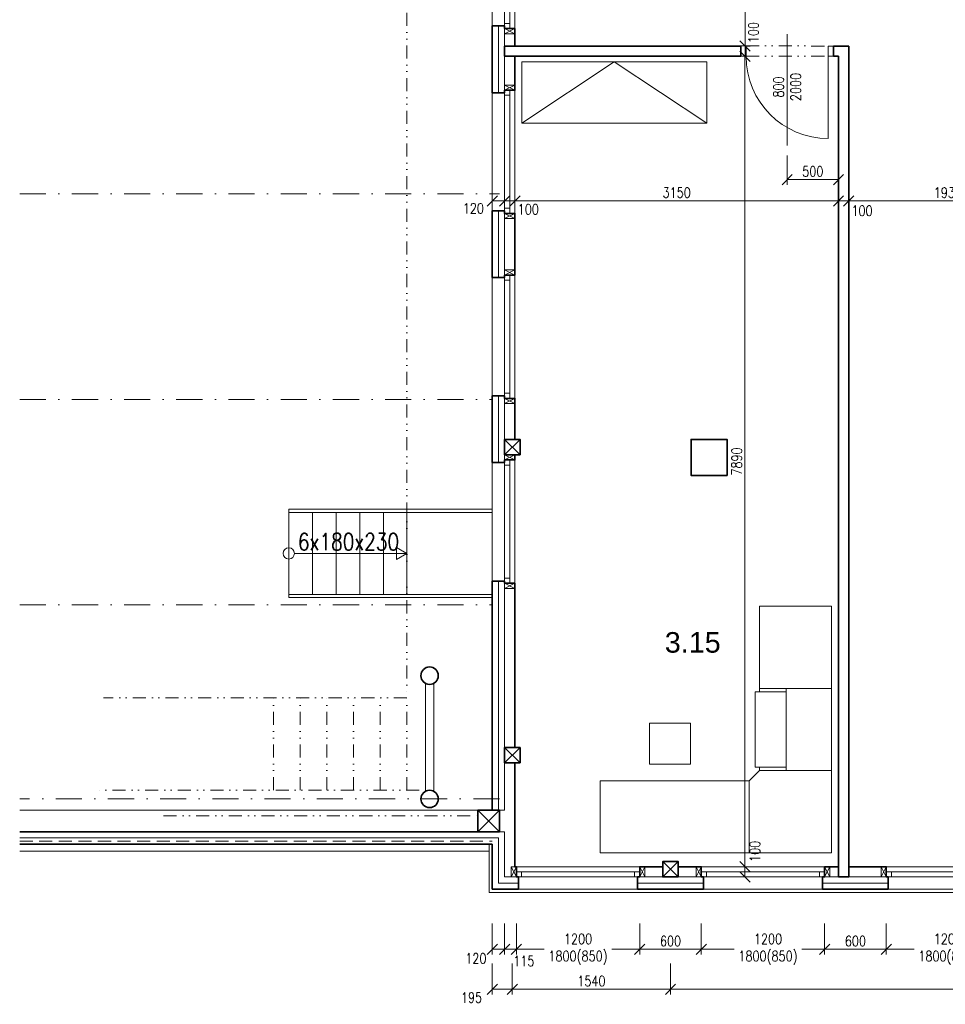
# Model space of a CAD drawing. Header units: millimetres. Extents: x -485339 to 286898, y -1189934 to 1602269.
# Tile 39 of 230: x -75174 to -66166, y -1129477 to -1119891. Entities that reach past the tile are written whole.
import ezdxf

# ---------------------------------------------------------------- set-up
doc = ezdxf.new("R2010")
doc.units = ezdxf.units.MM
doc.header["$LTSCALE"] = 10
for name, pattern in [('DASHDOT', [25.4, 12.7, -6.35, 0, -6.35]), ('DĚLICÍ2', [15.875, 6.35, -3.175, 0, -3.175, 0, -3.175]), ('ČÁRKOVANÁ2', [9.525, 6.35, -3.175])]:
    doc.linetypes.add(name, pattern=pattern)
doc.layers.get('Defpoints').update_dxf_attribs({"lineweight": 0})
for name, color, linetype, lineweight in [('A_vybavení', 252, 'Continuous', 18), ('N_dveře', 10, 'Continuous', 18), ('N_kóty', 10, 'Continuous', 18), ('N_okna', 10, 'Continuous', 18), ('N_okna_konst_prof', 10, 'Continuous', 18), ('N_popis_otvory', 10, 'Continuous', 18), ('N_čáry_obrys', 10, 'Continuous', 35), ('N_čáry_obv.plášt', 212, 'Continuous', 18), ('N_čáry_obv.plášt_obrys', 212, 'Continuous', 35), ('N_čáry_plné', 10, 'Continuous', 18), ('St__otvory_dveře', 40, 'Continuous', 18), ('St_kóty', 132, 'Continuous', 18), ('St_lehký obvodový plášť', 152, 'Continuous', 18), ('St_plocha_místnosti', 250, 'Continuous', 18), ('St_popis', 250, 'Continuous', 18), ('St_sloupy_konstrukce haly', 5, 'Continuous', 35), ('St_sloupy_opláštění_půdorys', 25, 'Continuous', 35), ('St_čáry_nad', 250, 'DĚLICÍ2', 18), ('St_čáry_obrys', 5, 'Continuous', 35), ('St_čáry_osy', 250, 'DASHDOT', 18), ('St_čáry_plné', 250, 'Continuous', 18), ('St_čáry_pod', 250, 'ČÁRKOVANÁ2', 18)]:
    doc.layers.add(name, color=color, linetype=linetype, lineweight=lineweight)
doc.styles.add('Andy', font='arial.ttf')
doc.styles.get("Standard").update_dxf_attribs({"font": 'simplex.shx', "width": 0.8})
doc.linetypes.add('ZIGZAG', pattern='A,0.00254,-5.08,[131,ltypeshp.shx,S=5.08,R=0,X=-5.08,Y=0],-10.16,[131,ltypeshp.shx,S=5.08,R=180,X=5.08,Y=0],-5.08', length=20.32254)
doc.dimstyles.new('stavebníM50 vnitřní', dxfattribs={"dimtxt": 100, "dimasz": 100, "dimexe": 50, "dimexo": 100, "dimgap": 30, "dimtad": 1, "dimdec": 0, "dimtxsty": 'Standard', "dimblk": 'OBLIQUE', "dimcen": 2.5, "dimclrd": 256, "dimclre": 256, "dimclrt": 256, "dimadec": 0, "dimazin": 0, "dimtfac": 1, "dimtdec": 0, "dimtmove": 2, "dimatfit": 2, "dimldrblk": 'OBLIQUE', "dimfxl": 250, "dimfxlon": 1, "dimlwd": -1, "dimlwe": -1, "dimarcsym": 0})

# ---------------------------------------------------------------- blocks, each defined once
blk = doc.blocks.new('G$C2A6251B2')
at = {"layer": 'St_lehký obvodový plášť', "color": 0, "ltscale": 2}
for points in [[(0, -50), (1200, -50), (1200, 0), (0, 0)], [(0, -50), (50, -50), (50, 0), (0, 0)], [(1200, -50), (1150, -50), (1150, 0), (1200, 0)]]:
    blk.add_lwpolyline(points, close=True, dxfattribs=at)
blk = doc.blocks.new('G$CBB62DE26')
at = {"layer": 'St_sloupy_opláštění_půdorys', "ltscale": 2}
blk.add_lwpolyline([(-75, -150), (75, -150), (75, 0), (-75, 0)], close=True, dxfattribs=at)
for points in [[(-75, 0), (75, -150)], [(75, 0), (-75, -150)]]:
    blk.add_lwpolyline(points, dxfattribs=at)
blk = doc.blocks.new('G$CC1796412')
at = {"layer": 'St__otvory_dveře', "color": 0, "ltscale": 2}
blk.add_lwpolyline([(850, 0.8), (850, 800.8)], dxfattribs=at)
at = {"layer": 'St__otvory_dveře', "ltscale": 2}
for points in [[(50, 0), (0, 0), (0, -100), (50, -100)], [(900, 0.8), (850, 0.8), (850, -99.2), (900, -99.2)]]:
    blk.add_lwpolyline(points, close=True, dxfattribs=at)
at = {"layer": 'St__otvory_dveře', "linetype": 'DĚLICÍ2', "ltscale": 2}
for points in [[(50, 0), (850, 0.8)], [(50, -100), (850, -99.2)]]:
    blk.add_lwpolyline(points, dxfattribs=at)
at = {"layer": 'St__otvory_dveře', "color": 0, "ltscale": 2}
blk.add_arc((850, 0.8), 800, 90, 180, dxfattribs=at)
blk = doc.blocks.new('G$C08AFE675')
at = {"layer": 'St_sloupy_konstrukce haly', "color": 250, "lineweight": 18, "ltscale": 2}
for points in [[(-525, 40), (525, 40)], [(-525, -40), (525, -40)]]:
    blk.add_lwpolyline(points, dxfattribs=at)
at = {"layer": 'St_sloupy_konstrukce haly', "ltscale": 2}
for centre in [(-600, 0), (600, 0)]:
    blk.add_circle(centre, 85, dxfattribs=at)
blk = doc.blocks.new('G$C0F2906C7')
at = {"layer": 'St_sloupy_opláštění_půdorys', "ltscale": 2}
blk.add_lwpolyline([(-105, -105), (105, -105), (105, 105), (-105, 105)], close=True, dxfattribs=at)
for points in [[(-105, 105), (105, -105)], [(105, 105), (-105, -105)]]:
    blk.add_lwpolyline(points, dxfattribs=at)
blk = doc.blocks.new('_OBLIQUE')
at = {"color": 0, "linetype": 'ByBlock'}
blk.add_line((-0.5, -0.5), (0.5, 0.5), dxfattribs=at)
blk = doc.blocks.new('*D6442')
at = {"layer": 'Defpoints', "color": 0}
for p in [(-67624.9, -1118107.2), (-68154.9, -1120147.2), (-68114.9, -1120147.2)]:
    blk.add_point(p, dxfattribs=at)
at = {"layer": 'St_kóty'}
for p, q in [((-67864.9, -1118107.2), (-68164.9, -1118107.2)), ((-68114.9, -1118107.2), (-68114.9, -1120147.2)), ((-68114.9, -1120147.2), (-68064.9, -1120147.2))]:
    blk.add_line(p, q, dxfattribs=at)
at = {"layer": 'St_kóty', "linetype": 'ByBlock', "xscale": 100, "yscale": 100, "zscale": 100}
for p, rotation in [((-68114.9, -1118107.2), 90), ((-68114.9, -1120147.2), 270)]:
    blk.add_blockref('_OBLIQUE', p, dxfattribs=dict(at, rotation=rotation))
at = {"layer": 'St_kóty', "insert": (-68194.9, -1119127.2), "char_height": 100, "attachment_point": 5, "rotation": 90}
blk.add_mtext('2040', dxfattribs=at)
blk = doc.blocks.new('*D6443')
at = {"layer": 'Defpoints', "color": 0}
for p in [(-68154.9, -1120147.2), (-68154.9, -1120247.2), (-68114.9, -1120247.2)]:
    blk.add_point(p, dxfattribs=at)
at = {"layer": 'St_kóty'}
for p, q in [((-68114.9, -1120147.2), (-68064.9, -1120147.2)), ((-68114.9, -1120147.2), (-68114.9, -1120247.2)), ((-68114.9, -1120247.2), (-68064.9, -1120247.2))]:
    blk.add_line(p, q, dxfattribs=at)
at = {"layer": 'St_kóty', "linetype": 'ByBlock', "xscale": 100, "yscale": 100, "zscale": 100}
for p, rotation in [((-68114.9, -1120147.2), 90), ((-68114.9, -1120247.2), 270)]:
    blk.add_blockref('_OBLIQUE', p, dxfattribs=dict(at, rotation=rotation))
at = {"layer": 'St_kóty', "insert": (-68032.5, -1120016.1), "char_height": 100, "attachment_point": 5, "rotation": 90}
blk.add_mtext('100', dxfattribs=at)
blk = doc.blocks.new('*D6444')
at = {"layer": 'Defpoints', "color": 0}
for p in [(-68154.9, -1120247.2), (-68766.1, -1128137.2), (-68115.9, -1128137.2)]:
    blk.add_point(p, dxfattribs=at)
at = {"layer": 'St_kóty'}
for p, q in [((-68115.9, -1120247.2), (-68065.9, -1120247.2)), ((-68115.9, -1120247.2), (-68115.9, -1128137.2)), ((-68365.9, -1128137.2), (-68065.9, -1128137.2))]:
    blk.add_line(p, q, dxfattribs=at)
at = {"layer": 'St_kóty', "linetype": 'ByBlock', "xscale": 100, "yscale": 100, "zscale": 100}
for p, rotation in [((-68115.9, -1120247.2), 90), ((-68115.9, -1128137.2), 270)]:
    blk.add_blockref('_OBLIQUE', p, dxfattribs=dict(at, rotation=rotation))
at = {"layer": 'St_kóty', "insert": (-68195.9, -1124192.2), "char_height": 100, "attachment_point": 5, "rotation": 90}
blk.add_mtext('7890', dxfattribs=at)
blk = doc.blocks.new('*D6445')
at = {"layer": 'Defpoints', "color": 0}
for p in [(-68766.1, -1128137.2), (-68765.1, -1128237.2), (-68115.9, -1128237.2)]:
    blk.add_point(p, dxfattribs=at)
at = {"layer": 'St_kóty'}
for p, q in [((-68365.9, -1128137.2), (-68065.9, -1128137.2)), ((-68115.9, -1128137.2), (-68115.9, -1128237.2)), ((-68365.9, -1128237.2), (-68065.9, -1128237.2))]:
    blk.add_line(p, q, dxfattribs=at)
at = {"layer": 'St_kóty', "linetype": 'ByBlock', "xscale": 100, "yscale": 100, "zscale": 100}
for p, rotation in [((-68115.9, -1128137.2), 90), ((-68115.9, -1128237.2), 270)]:
    blk.add_blockref('_OBLIQUE', p, dxfattribs=dict(at, rotation=rotation))
at = {"layer": 'St_kóty', "insert": (-68018.3, -1127987.3), "char_height": 100, "attachment_point": 5, "rotation": 90}
blk.add_mtext('100', dxfattribs=at)
blk = doc.blocks.new('*D6446')
at = {"layer": 'Defpoints', "color": 0}
for p in [(-67704.9, -1121114.5), (-67204.9, -1121114.5), (-67204.9, -1121448.2)]:
    blk.add_point(p, dxfattribs=at)
at = {"layer": 'St_kóty'}
for p, q in [((-67704.9, -1121214.5), (-67704.9, -1121498.2)), ((-67204.9, -1121214.5), (-67204.9, -1121498.2)), ((-67704.9, -1121448.2), (-67204.9, -1121448.2))]:
    blk.add_line(p, q, dxfattribs=at)
at = {"layer": 'St_kóty', "linetype": 'ByBlock', "xscale": 100, "yscale": 100, "zscale": 100, "rotation": 180}
blk.add_blockref('_OBLIQUE', (-67704.9, -1121448.2), dxfattribs=at)
at = {"layer": 'St_kóty', "linetype": 'ByBlock', "xscale": 100, "yscale": 100, "zscale": 100}
blk.add_blockref('_OBLIQUE', (-67204.9, -1121448.2), dxfattribs=at)
at = {"layer": 'St_kóty', "insert": (-67454.9, -1121368.2), "char_height": 100, "attachment_point": 5}
blk.add_mtext('500', dxfattribs=at)
blk = doc.blocks.new('*D6447')
at = {"layer": 'Defpoints', "color": 0}
for p in [(-70354.9, -1121587.2), (-70354.9, -1121654.8), (-70454.9, -1121752.2)]:
    blk.add_point(p, dxfattribs=at)
at = {"layer": 'St_kóty'}
for p, q in [((-70454.9, -1121654.8), (-70454.9, -1121604.8)), ((-70454.9, -1121654.8), (-70354.9, -1121654.8)), ((-70354.9, -1121654.8), (-70354.9, -1121704.8))]:
    blk.add_line(p, q, dxfattribs=at)
at = {"layer": 'St_kóty', "linetype": 'ByBlock', "xscale": 100, "yscale": 100, "zscale": 100, "rotation": 180}
blk.add_blockref('_OBLIQUE', (-70454.9, -1121654.8), dxfattribs=at)
at = {"layer": 'St_kóty', "linetype": 'ByBlock', "xscale": 100, "yscale": 100, "zscale": 100}
blk.add_blockref('_OBLIQUE', (-70354.9, -1121654.8), dxfattribs=at)
at = {"layer": 'St_kóty', "insert": (-70224.2, -1121737), "char_height": 100, "attachment_point": 5}
blk.add_mtext('100', dxfattribs=at)
blk = doc.blocks.new('*D6448')
at = {"layer": 'Defpoints', "color": 0}
for p in [(-67204.9, -1120247.2), (-70354.9, -1121587.2), (-67204.9, -1121654.8)]:
    blk.add_point(p, dxfattribs=at)
at = {"layer": 'St_kóty'}
for p, q in [((-67204.9, -1121404.8), (-67204.9, -1121704.8)), ((-70354.9, -1121654.8), (-70354.9, -1121704.8)), ((-70354.9, -1121654.8), (-67204.9, -1121654.8))]:
    blk.add_line(p, q, dxfattribs=at)
at = {"layer": 'St_kóty', "linetype": 'ByBlock', "xscale": 100, "yscale": 100, "zscale": 100, "rotation": 180}
blk.add_blockref('_OBLIQUE', (-70354.9, -1121654.8), dxfattribs=at)
at = {"layer": 'St_kóty', "linetype": 'ByBlock', "xscale": 100, "yscale": 100, "zscale": 100}
blk.add_blockref('_OBLIQUE', (-67204.9, -1121654.8), dxfattribs=at)
at = {"layer": 'St_kóty', "insert": (-68779.9, -1121574.8), "char_height": 100, "attachment_point": 5}
blk.add_mtext('3150', dxfattribs=at)
blk = doc.blocks.new('*D6449')
at = {"layer": 'Defpoints', "color": 0}
for p in [(-67104.9, -1120147.2), (-67204.9, -1120247.2), (-67104.9, -1121654.8)]:
    blk.add_point(p, dxfattribs=at)
at = {"layer": 'St_kóty'}
for p, q in [((-67204.9, -1121404.8), (-67204.9, -1121704.8)), ((-67104.9, -1121404.8), (-67104.9, -1121704.8)), ((-67204.9, -1121654.8), (-67104.9, -1121654.8))]:
    blk.add_line(p, q, dxfattribs=at)
at = {"layer": 'St_kóty', "linetype": 'ByBlock', "xscale": 100, "yscale": 100, "zscale": 100, "rotation": 180}
blk.add_blockref('_OBLIQUE', (-67204.9, -1121654.8), dxfattribs=at)
at = {"layer": 'St_kóty', "linetype": 'ByBlock', "xscale": 100, "yscale": 100, "zscale": 100}
blk.add_blockref('_OBLIQUE', (-67104.9, -1121654.8), dxfattribs=at)
at = {"layer": 'St_kóty', "insert": (-66975.9, -1121750.4), "char_height": 100, "attachment_point": 5}
blk.add_mtext('100', dxfattribs=at)
blk = doc.blocks.new('*D6450')
at = {"layer": 'Defpoints', "color": 0}
for p in [(-67104.9, -1120147.2), (-65175.3, -1120207.2), (-65175.3, -1121654.8)]:
    blk.add_point(p, dxfattribs=at)
at = {"layer": 'St_kóty'}
for p, q in [((-67104.9, -1121404.8), (-67104.9, -1121704.8)), ((-65175.3, -1121404.8), (-65175.3, -1121704.8)), ((-67104.9, -1121654.8), (-65175.3, -1121654.8))]:
    blk.add_line(p, q, dxfattribs=at)
at = {"layer": 'St_kóty', "linetype": 'ByBlock', "xscale": 100, "yscale": 100, "zscale": 100, "rotation": 180}
blk.add_blockref('_OBLIQUE', (-67104.9, -1121654.8), dxfattribs=at)
at = {"layer": 'St_kóty', "linetype": 'ByBlock', "xscale": 100, "yscale": 100, "zscale": 100}
blk.add_blockref('_OBLIQUE', (-65175.3, -1121654.8), dxfattribs=at)
at = {"layer": 'St_kóty', "insert": (-66140.1, -1121574.8), "char_height": 100, "attachment_point": 5}
blk.add_mtext('1930', dxfattribs=at)
blk = doc.blocks.new('*D6499')
at = {"layer": 'Defpoints', "color": 0}
for p in [(-68540.1, -1128237.2), (-67340.1, -1128262.2), (-68540.1, -1128940.6)]:
    blk.add_point(p, dxfattribs=at)
at = {"layer": 'St_kóty'}
for p, q in [((-68540.1, -1128690.6), (-68540.1, -1128990.6)), ((-67340.1, -1128690.6), (-67340.1, -1128990.6)), ((-68540.1, -1128940.6), (-68220.1, -1128940.6)), ((-67340.1, -1128940.6), (-67562, -1128940.6))]:
    blk.add_line(p, q, dxfattribs=at)
at = {"layer": 'St_kóty', "linetype": 'ByBlock', "xscale": 100, "yscale": 100, "zscale": 100, "rotation": 180}
blk.add_blockref('_OBLIQUE', (-68540.1, -1128940.6), dxfattribs=at)
at = {"layer": 'St_kóty', "linetype": 'ByBlock', "xscale": 100, "yscale": 100, "zscale": 100}
blk.add_blockref('_OBLIQUE', (-67340.1, -1128940.6), dxfattribs=at)
at = {"layer": 'St_kóty', "insert": (-67891.1, -1128940.6), "char_height": 100, "attachment_point": 5}
blk.add_mtext('1200\\P1800(850)', dxfattribs=at)
blk = doc.blocks.new('*D6500')
at = {"layer": 'Defpoints', "color": 0}
for p in [(-69140.1, -1128237.2), (-68540.1, -1128237.2), (-69140.1, -1128940.6)]:
    blk.add_point(p, dxfattribs=at)
at = {"layer": 'St_kóty'}
for p, q in [((-69140.1, -1128690.6), (-69140.1, -1128990.6)), ((-68540.1, -1128690.6), (-68540.1, -1128990.6)), ((-68540.1, -1128940.6), (-69140.1, -1128940.6))]:
    blk.add_line(p, q, dxfattribs=at)
at = {"layer": 'St_kóty', "linetype": 'ByBlock', "xscale": 100, "yscale": 100, "zscale": 100, "rotation": 180}
blk.add_blockref('_OBLIQUE', (-69140.1, -1128940.6), dxfattribs=at)
at = {"layer": 'St_kóty', "linetype": 'ByBlock', "xscale": 100, "yscale": 100, "zscale": 100}
blk.add_blockref('_OBLIQUE', (-68540.1, -1128940.6), dxfattribs=at)
at = {"layer": 'St_kóty', "insert": (-68840.1, -1128860.6), "char_height": 100, "attachment_point": 5}
blk.add_mtext('600', dxfattribs=at)
blk = doc.blocks.new('*D6501')
at = {"layer": 'Defpoints', "color": 0}
for p in [(-70340.1, -1128262.2), (-69140.1, -1128262.2), (-70340.1, -1128940.6)]:
    blk.add_point(p, dxfattribs=at)
at = {"layer": 'St_kóty'}
for p, q in [((-70340.1, -1128690.6), (-70340.1, -1128990.6)), ((-69140.1, -1128690.6), (-69140.1, -1128990.6)), ((-70340.1, -1128940.6), (-70069.2, -1128940.6)), ((-69140.1, -1128940.6), (-69411.1, -1128940.6))]:
    blk.add_line(p, q, dxfattribs=at)
at = {"layer": 'St_kóty', "linetype": 'ByBlock', "xscale": 100, "yscale": 100, "zscale": 100, "rotation": 180}
blk.add_blockref('_OBLIQUE', (-70340.1, -1128940.6), dxfattribs=at)
at = {"layer": 'St_kóty', "linetype": 'ByBlock', "xscale": 100, "yscale": 100, "zscale": 100}
blk.add_blockref('_OBLIQUE', (-69140.1, -1128940.6), dxfattribs=at)
at = {"layer": 'St_kóty', "insert": (-69740.1, -1128940.6), "char_height": 100, "attachment_point": 5}
blk.add_mtext('1200\\P1800(850)', dxfattribs=at)
blk = doc.blocks.new('*D6504')
at = {"layer": 'Defpoints', "color": 0}
for p in [(-68840.1, -1128162.2), (-61390.3, -1128162.2), (-61390.3, -1129330.1)]:
    blk.add_point(p, dxfattribs=at)
at = {"layer": 'St_kóty'}
for p, q in [((-68840.1, -1129080.1), (-68840.1, -1129380.1)), ((-61390.3, -1129080.1), (-61390.3, -1129380.1)), ((-68840.1, -1129330.1), (-61390.3, -1129330.1))]:
    blk.add_line(p, q, dxfattribs=at)
at = {"layer": 'St_kóty', "linetype": 'ByBlock', "xscale": 100, "yscale": 100, "zscale": 100, "rotation": 180}
blk.add_blockref('_OBLIQUE', (-68840.1, -1129330.1), dxfattribs=at)
at = {"layer": 'St_kóty', "linetype": 'ByBlock', "xscale": 100, "yscale": 100, "zscale": 100}
blk.add_blockref('_OBLIQUE', (-61390.3, -1129330.1), dxfattribs=at)
at = {"layer": 'St_kóty', "insert": (-65115.2, -1129250.1), "char_height": 100, "attachment_point": 5}
blk.add_mtext('7450', dxfattribs=at)
blk = doc.blocks.new('G$C5984D2B0')
at = {"layer": 'A_vybavení', "linetype": 'Continuous'}
for p, q in [((-2250, 0), (0, 0)), ((-2250, -700), (-2250, 0)), ((-2250, -700), (-2250, 0)), ((-800, -700), (-800, 0)), ((-800, 0), (-800, -700)), ((0, -800), (0, 0)), ((-800, -700), (-2250, -700)), ((-800, -700), (-700, -800)), ((-440.612934, -832.319942), (-741.008501, -832.319942)), ((-741.008501, -1567.680059), (-741.008501, -832.319942)), ((-700, -800), (0, -800)), ((0, -800), (-700, -800)), ((-700, -832.319942), (-700, -800)), ((-440.612934, -1600), (-440.612934, -800)), ((0, -800), (0, -2400)), ((-1771.703643, -862.803724), (-1371.703643, -862.803724)), ((-1771.703643, -1262.803724), (-1771.703643, -862.803724)), ((-1371.703643, -862.803724), (-1371.703643, -1262.803724)), ((-1371.703643, -1262.803724), (-1771.703643, -1262.803724)), ((-440.612934, -1567.680059), (-741.008501, -1567.680059)), ((-700, -2400), (-700, -1567.680059)), ((0, -1600), (-700, -1600)), ((0, -2400), (-700, -2400))]:
    blk.add_line(p, q, dxfattribs=at)
blk = doc.blocks.new('*U6830')
at = {"color": 0, "linetype": 'ByBlock', "lineweight": -2}
blk.add_lwpolyline([(0, -600), (1800, -600), (1800, 0), (0, 0), (0, -600), (900, 0), (1800, -600)], dxfattribs=at)
blk = doc.blocks.new('*D6875')
at = {"layer": 'Defpoints', "color": 0}
for p in [(-66740.1, -1128237.2), (-65540.1, -1128262.2), (-66740.1, -1128940.6)]:
    blk.add_point(p, dxfattribs=at)
at = {"layer": 'St_kóty'}
for p, q in [((-66740.1, -1128690.6), (-66740.1, -1128990.6)), ((-65540.1, -1128690.6), (-65540.1, -1128990.6)), ((-66740.1, -1128940.6), (-66469.2, -1128940.6)), ((-65540.1, -1128940.6), (-65811.1, -1128940.6))]:
    blk.add_line(p, q, dxfattribs=at)
at = {"layer": 'St_kóty', "linetype": 'ByBlock', "xscale": 100, "yscale": 100, "zscale": 100, "rotation": 180}
blk.add_blockref('_OBLIQUE', (-66740.1, -1128940.6), dxfattribs=at)
at = {"layer": 'St_kóty', "linetype": 'ByBlock', "xscale": 100, "yscale": 100, "zscale": 100}
blk.add_blockref('_OBLIQUE', (-65540.1, -1128940.6), dxfattribs=at)
at = {"layer": 'St_kóty', "insert": (-66140.1, -1128940.6), "char_height": 100, "attachment_point": 5}
blk.add_mtext('1200\\P1800(850)', dxfattribs=at)
blk = doc.blocks.new('*D6883')
at = {"layer": 'Defpoints', "color": 0}
for p in [(-67340.1, -1128187.2), (-66740.1, -1128187.2), (-66740.1, -1128940.6)]:
    blk.add_point(p, dxfattribs=at)
at = {"layer": 'St_kóty'}
for p, q in [((-67340.1, -1128690.6), (-67340.1, -1128990.6)), ((-66740.1, -1128690.6), (-66740.1, -1128990.6)), ((-67340.1, -1128940.6), (-66740.1, -1128940.6))]:
    blk.add_line(p, q, dxfattribs=at)
at = {"layer": 'St_kóty', "linetype": 'ByBlock', "xscale": 100, "yscale": 100, "zscale": 100, "rotation": 180}
blk.add_blockref('_OBLIQUE', (-67340.1, -1128940.6), dxfattribs=at)
at = {"layer": 'St_kóty', "linetype": 'ByBlock', "xscale": 100, "yscale": 100, "zscale": 100}
blk.add_blockref('_OBLIQUE', (-66740.1, -1128940.6), dxfattribs=at)
at = {"layer": 'St_kóty', "insert": (-67040.1, -1128860.6), "char_height": 100, "attachment_point": 5}
blk.add_mtext('600', dxfattribs=at)
blk = doc.blocks.new('*D6884')
at = {"layer": 'Defpoints', "color": 0}
for p in [(-70379.9, -1127052.2), (-68840.1, -1128162.2), (-70379.9, -1129330.1)]:
    blk.add_point(p, dxfattribs=at)
at = {"layer": 'St_kóty'}
for p, q in [((-70379.9, -1129080.1), (-70379.9, -1129380.1)), ((-68840.1, -1129080.1), (-68840.1, -1129380.1)), ((-68840.1, -1129330.1), (-70379.9, -1129330.1))]:
    blk.add_line(p, q, dxfattribs=at)
at = {"layer": 'St_kóty', "linetype": 'ByBlock', "xscale": 100, "yscale": 100, "zscale": 100, "rotation": 180}
blk.add_blockref('_OBLIQUE', (-70379.9, -1129330.1), dxfattribs=at)
at = {"layer": 'St_kóty', "linetype": 'ByBlock', "xscale": 100, "yscale": 100, "zscale": 100}
blk.add_blockref('_OBLIQUE', (-68840.1, -1129330.1), dxfattribs=at)
at = {"layer": 'St_kóty', "insert": (-69610, -1129250.1), "char_height": 100, "attachment_point": 5}
blk.add_mtext('1540', dxfattribs=at)
blk = doc.blocks.new('*D6885')
at = {"layer": 'Defpoints', "color": 0}
for p in [(-70379.9, -1127052.2), (-70574.9, -1128357.2), (-70574.9, -1129330.1)]:
    blk.add_point(p, dxfattribs=at)
at = {"layer": 'N_kóty'}
for p, q in [((-70574.9, -1129080.1), (-70574.9, -1129380.1)), ((-70379.9, -1129080.1), (-70379.9, -1129380.1)), ((-70379.9, -1129330.1), (-70574.9, -1129330.1))]:
    blk.add_line(p, q, dxfattribs=at)
at = {"layer": 'N_kóty', "linetype": 'ByBlock', "xscale": 100, "yscale": 100, "zscale": 100, "rotation": 180}
blk.add_blockref('_OBLIQUE', (-70574.9, -1129330.1), dxfattribs=at)
at = {"layer": 'N_kóty', "linetype": 'ByBlock', "xscale": 100, "yscale": 100, "zscale": 100}
blk.add_blockref('_OBLIQUE', (-70379.9, -1129330.1), dxfattribs=at)
at = {"layer": 'N_kóty', "insert": (-70777.3, -1129411), "char_height": 100, "attachment_point": 5}
blk.add_mtext('195', dxfattribs=at)
blk = doc.blocks.new('*D6889')
at = {"layer": 'Defpoints', "color": 0}
for p in [(-70454.9, -1128212.2), (-70340.1, -1128212.2), (-70454.9, -1128940.6)]:
    blk.add_point(p, dxfattribs=at)
at = {"layer": 'N_kóty'}
for p, q in [((-70454.9, -1128690.6), (-70454.9, -1128990.6)), ((-70340.1, -1128690.6), (-70340.1, -1128990.6)), ((-70340.1, -1128940.6), (-70454.9, -1128940.6))]:
    blk.add_line(p, q, dxfattribs=at)
at = {"layer": 'N_kóty', "linetype": 'ByBlock', "xscale": 100, "yscale": 100, "zscale": 100, "rotation": 180}
blk.add_blockref('_OBLIQUE', (-70454.9, -1128940.6), dxfattribs=at)
at = {"layer": 'N_kóty', "linetype": 'ByBlock', "xscale": 100, "yscale": 100, "zscale": 100}
blk.add_blockref('_OBLIQUE', (-70340.1, -1128940.6), dxfattribs=at)
at = {"layer": 'N_kóty', "insert": (-70268.3, -1129055.4), "char_height": 100, "attachment_point": 5}
blk.add_mtext('115', dxfattribs=at)
blk = doc.blocks.new('*D6890')
at = {"layer": 'Defpoints', "color": 0}
for p in [(-70454.9, -1128212.2), (-70574.9, -1128357.2), (-70574.9, -1128940.6)]:
    blk.add_point(p, dxfattribs=at)
at = {"layer": 'N_kóty'}
for p, q in [((-70574.9, -1128690.6), (-70574.9, -1128990.6)), ((-70454.9, -1128690.6), (-70454.9, -1128990.6)), ((-70454.9, -1128940.6), (-70574.9, -1128940.6))]:
    blk.add_line(p, q, dxfattribs=at)
at = {"layer": 'N_kóty', "linetype": 'ByBlock', "xscale": 100, "yscale": 100, "zscale": 100, "rotation": 180}
blk.add_blockref('_OBLIQUE', (-70574.9, -1128940.6), dxfattribs=at)
at = {"layer": 'N_kóty', "linetype": 'ByBlock', "xscale": 100, "yscale": 100, "zscale": 100}
blk.add_blockref('_OBLIQUE', (-70454.9, -1128940.6), dxfattribs=at)
at = {"layer": 'N_kóty', "insert": (-70734.7, -1129029.9), "char_height": 100, "attachment_point": 5}
blk.add_mtext('120', dxfattribs=at)
blk = doc.blocks.new('*D6894')
at = {"layer": 'Defpoints', "color": 0}
for p in [(-70574.9, -1121654.8), (-70574.9, -1121752.2), (-70454.9, -1121752.2)]:
    blk.add_point(p, dxfattribs=at)
at = {"layer": 'N_kóty'}
for p, q in [((-70574.9, -1121654.8), (-70574.9, -1121604.8)), ((-70454.9, -1121654.8), (-70454.9, -1121604.8)), ((-70454.9, -1121654.8), (-70574.9, -1121654.8))]:
    blk.add_line(p, q, dxfattribs=at)
at = {"layer": 'N_kóty', "linetype": 'ByBlock', "xscale": 100, "yscale": 100, "zscale": 100, "rotation": 180}
blk.add_blockref('_OBLIQUE', (-70574.9, -1121654.8), dxfattribs=at)
at = {"layer": 'N_kóty', "linetype": 'ByBlock', "xscale": 100, "yscale": 100, "zscale": 100}
blk.add_blockref('_OBLIQUE', (-70454.9, -1121654.8), dxfattribs=at)
at = {"layer": 'N_kóty', "insert": (-70758.6, -1121728.8), "char_height": 100, "attachment_point": 5}
blk.add_mtext('120', dxfattribs=at)

msp = doc.modelspace()

# ---------------------------------------------------------------- linework, layer by layer
at = {"layer": 'N_okna_konst_prof'}
for points in [[(-70454.9, -1119977.2), (-70454.9, -1120027.2), (-70354.9, -1120027.2), (-70354.9, -1119977.2)], [(-70454.9, -1120577.2), (-70454.9, -1120527.2), (-70354.9, -1120527.2), (-70354.9, -1120577.2)], [(-70454.9, -1121777.2), (-70454.9, -1121827.2), (-70354.9, -1121827.2), (-70354.9, -1121777.2)], [(-70454.9, -1122377.2), (-70454.9, -1122327.2), (-70354.9, -1122327.2), (-70354.9, -1122377.2)], [(-70454.9, -1123577.2), (-70454.9, -1123627.2), (-70354.9, -1123627.2), (-70354.9, -1123577.2)], [(-70454.9, -1124177.2), (-70454.9, -1124127.2), (-70354.9, -1124127.2), (-70354.9, -1124177.2)], [(-70454.9, -1125377.2), (-70454.9, -1125427.2), (-70354.9, -1125427.2), (-70354.9, -1125377.2)], [(-70390.1, -1128237.2), (-70340.1, -1128237.2), (-70340.1, -1128137.2), (-70390.1, -1128137.2)], [(-69140.1, -1128237.2), (-69090.1, -1128237.2), (-69090.1, -1128137.2), (-69140.1, -1128137.2)], [(-68590.1, -1128237.2), (-68540.1, -1128237.2), (-68540.1, -1128137.2), (-68590.1, -1128137.2)], [(-67340.1, -1128237.2), (-67290.1, -1128237.2), (-67290.1, -1128137.2), (-67340.1, -1128137.2)], [(-66790.1, -1128237.2), (-66740.1, -1128237.2), (-66740.1, -1128137.2), (-66790.1, -1128137.2)]]:
    msp.add_lwpolyline(points, close=True, dxfattribs=at)
for points in [[(-70354.9, -1119977.2), (-70454.9, -1120027.2)], [(-70354.9, -1120027.2), (-70454.9, -1119977.2)], [(-70354.9, -1120577.2), (-70454.9, -1120527.2)], [(-70354.9, -1120527.2), (-70454.9, -1120577.2)], [(-70354.9, -1121777.2), (-70454.9, -1121827.2)], [(-70354.9, -1121827.2), (-70454.9, -1121777.2)], [(-70354.9, -1122377.2), (-70454.9, -1122327.2)], [(-70354.9, -1122327.2), (-70454.9, -1122377.2)], [(-70354.9, -1123577.2), (-70454.9, -1123627.2)], [(-70354.9, -1123627.2), (-70454.9, -1123577.2)], [(-70354.9, -1124177.2), (-70454.9, -1124127.2)], [(-70354.9, -1124127.2), (-70454.9, -1124177.2)], [(-70354.9, -1125377.2), (-70454.9, -1125427.2)], [(-70354.9, -1125427.2), (-70454.9, -1125377.2)], [(-70390.1, -1128137.2), (-70340.1, -1128237.2)], [(-70340.1, -1128137.2), (-70390.1, -1128237.2)], [(-69140.1, -1128137.2), (-69090.1, -1128237.2)], [(-69090.1, -1128137.2), (-69140.1, -1128237.2)], [(-68590.1, -1128137.2), (-68540.1, -1128237.2)], [(-68540.1, -1128137.2), (-68590.1, -1128237.2)], [(-67340.1, -1128137.2), (-67290.1, -1128237.2)], [(-67290.1, -1128137.2), (-67340.1, -1128237.2)], [(-66790.1, -1128137.2), (-66740.1, -1128237.2)], [(-66740.1, -1128137.2), (-66790.1, -1128237.2)]]:
    msp.add_lwpolyline(points, dxfattribs=at)
at = {"layer": 'N_popis_otvory'}
msp.add_lwpolyline([(-67704.9, -1121114.5), (-67704.9, -1120033.2)], dxfattribs=at)
at = {"layer": 'N_čáry_obrys'}
for points in [[(-70354.9, -1120147.2), (-70354.9, -1119977.2), (-70454.9, -1119977.2), (-70454.9, -1119952.2)], [(-70354.9, -1120247.2), (-70354.9, -1120577.2), (-70454.9, -1120577.2), (-70454.9, -1120602.2)], [(-70354.9, -1122377.2), (-70354.9, -1121777.2), (-70454.9, -1121777.2), (-70454.9, -1121752.2)], [(-70354.9, -1122377.2), (-70454.9, -1122377.2), (-70454.9, -1122402.2)], [(-70354.9, -1123977.2), (-70354.9, -1123577.2), (-70454.9, -1123577.2), (-70454.9, -1123552.2)], [(-70454.9, -1124202.2), (-70454.9, -1124177.2), (-70354.9, -1124177.2), (-70354.9, -1124127.2)], [(-70354.9, -1126977.2), (-70354.9, -1125377.2), (-70454.9, -1125377.2), (-70454.9, -1125357.2)], [(-70320.1, -1128237.2), (-70340.1, -1128237.2), (-70340.1, -1128137.2), (-70354.9, -1128137.2), (-70354.9, -1127127.2)], [(-69160.1, -1128237.2), (-69140.1, -1128237.2), (-69140.1, -1128137.2), (-68915.1, -1128137.2)], [(-68765.1, -1128137.2), (-68540.1, -1128137.2), (-68540.1, -1128237.2), (-68520.1, -1128237.2)], [(-67360.1, -1128237.2), (-67340.1, -1128237.2), (-67340.1, -1128137.2), (-67204.9, -1128137.2)], [(-67104.9, -1128137.2), (-66740.1, -1128137.2), (-66740.1, -1128237.2), (-66720.1, -1128237.2)]]:
    msp.add_lwpolyline(points, dxfattribs=at)
at = {"layer": 'N_čáry_obv.plášt', "linetype": 'ZIGZAG'}
for p, q in [((-70514.9, -1119952.2), (-70514.9, -1120602.2)), ((-70514.9, -1121752.2), (-70514.9, -1122402.2)), ((-70514.9, -1123552.2), (-70514.9, -1124202.2)), ((-70514.9, -1127587.2), (-70514.9, -1125357.2)), ((-70514.9, -1127797.2), (-70514.9, -1127787.2)), ((-70514.9, -1128297.2), (-70514.9, -1127857.2)), ((-70514.9, -1128297.2), (-70320.1, -1128297.2))]:
    msp.add_line(p, q, dxfattribs=at)
at = {"layer": 'N_čáry_obv.plášt', "ltscale": 2}
for p, q in [((-70454.9, -1119952.2), (-70454.9, -1120602.2)), ((-70454.9, -1121752.2), (-70454.9, -1122402.2)), ((-70454.9, -1123552.2), (-70454.9, -1124202.2)), ((-70454.9, -1127587.2), (-70454.9, -1125377.2)), ((-70454.9, -1128237.2), (-70454.9, -1127797.2)), ((-70454.9, -1128237.2), (-70320.1, -1128237.2))]:
    msp.add_line(p, q, dxfattribs=at)
at = {"layer": 'N_čáry_obv.plášt'}
for p, q in [((-69160.1, -1128237.2), (-68520.1, -1128237.2)), ((-67410.1, -1128237.2), (-66770.1, -1128237.2))]:
    msp.add_line(p, q, dxfattribs=at)
for points in [[(-70574.9, -1118607.2), (-70574.9, -1127587.2)], [(-70574.9, -1127587.2), (-70454.9, -1127587.2)], [(-70574.9, -1128357.2), (-59678.3, -1128357.2)]]:
    msp.add_lwpolyline(points, dxfattribs=at)
at = {"layer": 'N_čáry_obv.plášt', "ltscale": 2}
msp.add_lwpolyline([(-75174.3, -1127797.2), (-70454.9, -1127797.2)], dxfattribs=at)
at = {"layer": 'N_čáry_obv.plášt', "linetype": 'ZIGZAG'}
for points in [[(-75174.3, -1127857.2), (-70514.9, -1127857.2)], [(-69160.1, -1128297.2), (-68520.1, -1128297.2)], [(-67360.1, -1128297.2), (-66720.1, -1128297.2)]]:
    msp.add_lwpolyline(points, dxfattribs=at)
at = {"layer": 'N_čáry_obv.plášt_obrys'}
for p, q in [((-70574.9, -1120602.2), (-70574.9, -1119952.2)), ((-70574.9, -1119952.2), (-70454.9, -1119952.2)), ((-70454.9, -1120602.2), (-70574.9, -1120602.2)), ((-70574.9, -1122402.2), (-70574.9, -1121752.2)), ((-70574.9, -1121752.2), (-70454.9, -1121752.2)), ((-70454.9, -1122402.2), (-70574.9, -1122402.2)), ((-70574.9, -1124202.2), (-70574.9, -1123552.2)), ((-70574.9, -1123552.2), (-70454.9, -1123552.2)), ((-70454.9, -1124202.2), (-70574.9, -1124202.2)), ((-70454.9, -1125357.2), (-70574.9, -1125357.2)), ((-70574.9, -1127587.2), (-70574.9, -1125357.2))]:
    msp.add_line(p, q, dxfattribs=at)
at = {"layer": 'N_čáry_obv.plášt_obrys', "ltscale": 2}
for p, q in [((-70574.9, -1128357.2), (-70574.9, -1127917.2)), ((-70320.1, -1128237.2), (-70320.1, -1128357.2)), ((-69160.1, -1128357.2), (-69160.1, -1128237.2)), ((-68520.1, -1128237.2), (-68520.1, -1128357.2)), ((-67360.1, -1128237.2), (-67360.1, -1128357.2)), ((-66720.1, -1128237.2), (-66720.1, -1128357.2)), ((-70574.9, -1128357.2), (-70320.1, -1128357.2)), ((-68520.1, -1128357.2), (-69160.1, -1128357.2)), ((-66720.1, -1128357.2), (-67360.1, -1128357.2))]:
    msp.add_line(p, q, dxfattribs=at)
at = {"layer": 'N_čáry_obv.plášt_obrys'}
msp.add_lwpolyline([(-70714.9, -1127797.2), (-75174.3, -1127797.2)], dxfattribs=at)
at = {"layer": 'N_čáry_obv.plášt_obrys', "ltscale": 2}
msp.add_lwpolyline([(-75174.3, -1127917.2), (-70574.9, -1127917.2)], dxfattribs=at)
at = {"layer": 'N_čáry_plné', "ltscale": 2}
for p in [(-70604.9, -1127917.2), (-59624.9, -1128387.2)]:
    msp.add_line(p, (-70604.9, -1128387.2), dxfattribs=at)
for points in [[(-70354.9, -1118607.2), (-70354.9, -1120147.2)], [(-70354.9, -1120247.2), (-70354.9, -1123977.2)], [(-70354.9, -1124127.2), (-70354.9, -1126977.2)], [(-75174.3, -1127987.2), (-70604.9, -1127987.2)], [(-68915.1, -1128137.2), (-70354.9, -1128137.2)], [(-67204.9, -1128137.2), (-68765.1, -1128137.2)], [(-65173.3, -1128137.2), (-67104.9, -1128137.2)]]:
    msp.add_lwpolyline(points, dxfattribs=at)
at = {"layer": 'St_čáry_nad', "ltscale": 2}
for points in [[(-74454.9, -1119507.2), (-71404.9, -1119507.2), (-71404.9, -1126492.2), (-74360.1, -1126492.2)], [(-72704.9, -1127392.2), (-72704.9, -1126492.2)], [(-72444.9, -1127392.2), (-72444.9, -1126492.2)], [(-72184.9, -1127392.2), (-72184.9, -1126492.2)], [(-71924.9, -1127392.2), (-71924.9, -1126492.2)], [(-71664.9, -1127392.2), (-71664.9, -1126492.2)], [(-71404.9, -1127392.2), (-71404.9, -1126492.2)], [(-71284.9, -1127392.2), (-74428.1, -1127392.2)], [(-73774.9, -1127642.2), (-70714.9, -1127642.2)]]:
    msp.add_lwpolyline(points, dxfattribs=at)
at = {"layer": 'St_čáry_obrys', "ltscale": 2}
for points in [[(-68154.9, -1120147.2), (-70454.9, -1120147.2)], [(-70454.9, -1120247.2), (-70454.9, -1120147.2)], [(-68154.9, -1120247.2), (-68154.9, -1120147.2)], [(-67104.9, -1120147.2), (-67254.9, -1120147.2)], [(-67254.9, -1120247.2), (-67254.9, -1120147.2)], [(-67104.9, -1128237.2), (-67104.9, -1120147.2)], [(-68154.9, -1120247.2), (-70454.9, -1120247.2)], [(-67204.9, -1120247.2), (-67254.9, -1120247.2)], [(-67204.9, -1128237.2), (-67204.9, -1120247.2)], [(-67105.9, -1128237.2), (-67205.9, -1128237.2)]]:
    msp.add_lwpolyline(points, dxfattribs=at)
msp.add_lwpolyline([(-68289.1, -1124327.2), (-68289.1, -1123977.2), (-68639.1, -1123977.2), (-68639.1, -1124327.2)], close=True, dxfattribs=at)
at = {"layer": 'St_čáry_osy', "ltscale": 2}
for points in [[(-75174.3, -1121587.2), (-70504.9, -1121587.2)], [(-75174.3, -1123587.2), (-70574.9, -1123587.2)], [(-75174.3, -1125587.2), (-70574.9, -1125587.2)], [(-70504.9, -1127477.2), (-75174.3, -1127477.2)]]:
    msp.add_lwpolyline(points, dxfattribs=at)
at = {"layer": 'St_čáry_plné', "ltscale": 2}
for p, q in [((-72554.9, -1124657.2), (-70574.9, -1124657.2)), ((-71404.9, -1124687.2), (-71404.9, -1125487.2)), ((-71404.9, -1124687.2), (-70574.9, -1124687.2)), ((-72554.9, -1125517.2), (-70574.9, -1125517.2)), ((-71404.9, -1125487.2), (-70574.9, -1125487.2))]:
    msp.add_line(p, q, dxfattribs=at)
for points in [[(-72554.9, -1124657.2), (-72554.9, -1125517.2)], [(-72324.9, -1124687.2), (-72554.9, -1124687.2), (-72554.9, -1125487.2), (-72324.9, -1125487.2)], [(-72094.9, -1124687.2), (-72324.9, -1124687.2), (-72324.9, -1125487.2), (-72094.9, -1125487.2)], [(-71864.9, -1124687.2), (-72094.9, -1124687.2), (-72094.9, -1125487.2), (-71864.9, -1125487.2)], [(-71634.9, -1124687.2), (-71864.9, -1124687.2), (-71864.9, -1125487.2), (-71634.9, -1125487.2)], [(-71404.9, -1124687.2), (-71634.9, -1124687.2), (-71634.9, -1125487.2), (-71404.9, -1125487.2)], [(-72500.3, -1125087.2), (-71404.9, -1125087.2)], [(-70354.9, -1127127.2), (-70354.9, -1128137.2)], [(-75174.3, -1127587.2), (-70504.9, -1127587.2)]]:
    msp.add_lwpolyline(points, dxfattribs=at)
msp.add_lwpolyline([(-71404.9, -1125087.2), (-71506.3, -1125028.6), (-71506.3, -1125145.8)], close=True, dxfattribs=at)
msp.add_circle((-72554.9, -1125087.2), 54.6, dxfattribs=at)
at = {"layer": 'St_čáry_pod', "ltscale": 2}
msp.add_lwpolyline([(-75174.3, -1127887.2), (-70574.9, -1127887.2)], dxfattribs=at)

# ---------------------------------------------------------------- block references
at = {"layer": 'A_vybavení', "ltscale": 0.5, "rotation": 359.9999999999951}
msp.add_blockref('*U6830', (-70287.6, -1120299.9), dxfattribs=at)
at = {"layer": 'A_vybavení', "xscale": -1, "rotation": 180}
msp.add_blockref('G$C5984D2B0', (-67274.1, -1128001.7), dxfattribs=at)
at = {"layer": 'N_dveře', "ltscale": 2, "xscale": -1, "rotation": 179.9999999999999}
msp.add_blockref('G$CC1796412', (-68154.9, -1120246.4), dxfattribs=at)
at = {"layer": 'N_okna', "ltscale": 2}
for p, rotation in [((-70454.9, -1119977.2), 90), ((-70454.9, -1121777.2), 90), ((-70454.9, -1123577.2), 90), ((-70454.9, -1125377.2), 90), ((-69140.1, -1128237.2), 180), ((-67340.1, -1128237.2), 180), ((-65540.1, -1128237.2), 180)]:
    msp.add_blockref('G$C2A6251B2', p, dxfattribs=dict(at, rotation=rotation))
at = {"layer": 'St_sloupy_konstrukce haly', "ltscale": 2, "rotation": 90}
msp.add_blockref('G$C08AFE675', (-71184.9, -1126877.2), dxfattribs=at)
at = {"layer": 'St_sloupy_opláštění_půdorys', "ltscale": 2, "rotation": 90}
for name, p in [('G$CBB62DE26', (-70454.9, -1124052.2)), ('G$CBB62DE26', (-70454.9, -1127052.2)), ('G$C0F2906C7', (-70609.9, -1127692.2)), ('G$CBB62DE26', (-68915.1, -1128162.2))]:
    msp.add_blockref(name, p, dxfattribs=at)

# ---------------------------------------------------------------- texts
at = {"layer": 'N_popis_otvory', "insert": (-67704.9, -1120546.1), "char_height": 100, "width": 1342.526, "attachment_point": 5, "rotation": 90}
msp.add_mtext('800\\P2000', dxfattribs=at)
at = {"layer": 'St_plocha_místnosti', "ltscale": 2, "style": 'Andy'}
msp.add_text('3.15', height=200, dxfattribs=at).set_placement((-68895.5, -1126053.1))
at = {"layer": 'St_popis', "ltscale": 2, "width": 0.8}
msp.add_text('6x180x230', height=165, dxfattribs=at).set_placement((-72466, -1125055.6))

# ---------------------------------------------------------------- dimensions: what is measured, and where the dimension line sits
at = {"layer": 'N_kóty'}
for base, p1, p2, picture, middle in [((-70574.9, -1121654.8), (-70454.9, -1121752.2), (-70574.9, -1121752.2), '*D6894', (-70758.6, -1121728.8)), ((-70574.9, -1129330.1), (-70379.9, -1127052.2), (-70574.9, -1128357.2), '*D6885', (-70777.3, -1129411))]:
    dim = msp.add_linear_dim(base=base, p1=p1, p2=p2, dimstyle='stavebníM50 vnitřní', dxfattribs=at)
    dim.commit()
    dim.dimension.update_dxf_attribs({"geometry": picture, "text_midpoint": middle, "dimtype": 160})
for base, p1, p2, picture, middle in [((-70574.9, -1128940.6), (-70454.9, -1128212.2), (-70574.9, -1128357.2), '*D6890', (-70734.7, -1129029.9)), ((-70454.9, -1128940.6), (-70340.1, -1128212.2), (-70454.9, -1128212.2), '*D6889', (-70268.3, -1129055.4))]:
    dim = msp.add_linear_dim(base=base, p1=p1, p2=p2, dimstyle='stavebníM50 vnitřní', override={"dimtxsty": 'Standard', "dimldrblk": 'OBLIQUE'}, dxfattribs=at)
    dim.commit()
    dim.dimension.update_dxf_attribs({"geometry": picture, "text_midpoint": middle, "dimtype": 160})
at = {"layer": 'St_kóty'}
for base, p1, p2, picture, middle in [((-68114.9, -1120147.2), (-67624.9, -1118107.2), (-68154.9, -1120147.2), '*D6442', (-68194.9, -1119127.2)), ((-68115.9, -1128137.2), (-68154.9, -1120247.2), (-68766.1, -1128137.2), '*D6444', (-68195.9, -1124192.2))]:
    dim = msp.add_linear_dim(base=base, p1=p1, p2=p2, angle=90, dimstyle='stavebníM50 vnitřní', dxfattribs=at)
    dim.commit()
    dim.dimension.update_dxf_attribs({"geometry": picture, "text_midpoint": middle})
for base, p1, p2, picture, middle in [((-68114.9, -1120247.2), (-68154.9, -1120147.2), (-68154.9, -1120247.2), '*D6443', (-68032.5, -1120016.1)), ((-68115.9, -1128237.2), (-68766.1, -1128137.2), (-68765.1, -1128237.2), '*D6445', (-68018.3, -1127987.3))]:
    dim = msp.add_linear_dim(base=base, p1=p1, p2=p2, angle=90, dimstyle='stavebníM50 vnitřní', dxfattribs=at)
    dim.commit()
    dim.dimension.update_dxf_attribs({"geometry": picture, "text_midpoint": middle, "dimtype": 160})
for base, p1, p2, picture, middle in [((-67104.9, -1121654.8), (-67204.9, -1120247.2), (-67104.9, -1120147.2), '*D6449', (-66975.9, -1121750.4)), ((-70354.9, -1121654.8), (-70454.9, -1121752.2), (-70354.9, -1121587.2), '*D6447', (-70224.2, -1121737))]:
    dim = msp.add_linear_dim(base=base, p1=p1, p2=p2, dimstyle='stavebníM50 vnitřní', dxfattribs=at)
    dim.commit()
    dim.dimension.update_dxf_attribs({"geometry": picture, "text_midpoint": middle, "dimtype": 160})
for base, p1, p2, picture, middle in [((-65175.3, -1121654.8), (-67104.9, -1120147.2), (-65175.3, -1120207.2), '*D6450', (-66140.1, -1121574.8)), ((-67204.9, -1121654.8), (-70354.9, -1121587.2), (-67204.9, -1120247.2), '*D6448', (-68779.9, -1121574.8)), ((-67204.9, -1121448.2), (-67704.9, -1121114.5), (-67204.9, -1121114.5), '*D6446', (-67454.9, -1121368.2)), ((-70379.9, -1129330.1), (-68840.1, -1128162.2), (-70379.9, -1127052.2), '*D6884', (-69610, -1129250.1)), ((-61390.3, -1129330.1), (-68840.1, -1128162.2), (-61390.3, -1128162.2), '*D6504', (-65115.2, -1129250.1)), ((-66740.1, -1128940.6), (-67340.1, -1128187.2), (-66740.1, -1128187.2), '*D6883', (-67040.1, -1128860.6)), ((-69140.1, -1128940.6), (-68540.1, -1128237.2), (-69140.1, -1128237.2), '*D6500', (-68840.1, -1128860.6))]:
    dim = msp.add_linear_dim(base=base, p1=p1, p2=p2, dimstyle='stavebníM50 vnitřní', dxfattribs=at)
    dim.commit()
    dim.dimension.update_dxf_attribs({"geometry": picture, "text_midpoint": middle})
for base, p1, p2, picture, middle in [((-70340.1, -1128940.6), (-69140.1, -1128262.2), (-70340.1, -1128262.2), '*D6501', (-69740.1, -1128940.6)), ((-68540.1, -1128940.6), (-67340.1, -1128262.2), (-68540.1, -1128237.2), '*D6499', (-67891.1, -1128940.6)), ((-66740.1, -1128940.6), (-65540.1, -1128262.2), (-66740.1, -1128237.2), '*D6875', (-66140.1, -1128940.6))]:
    dim = msp.add_linear_dim(base=base, p1=p1, p2=p2, text='<>\\P1800(850)', dimstyle='stavebníM50 vnitřní', override={"dimtxsty": 'Standard'}, dxfattribs=at)
    dim.commit()
    dim.dimension.update_dxf_attribs({"geometry": picture, "text_midpoint": middle, "dimtype": 160})

doc.saveas('drawing.dxf')
